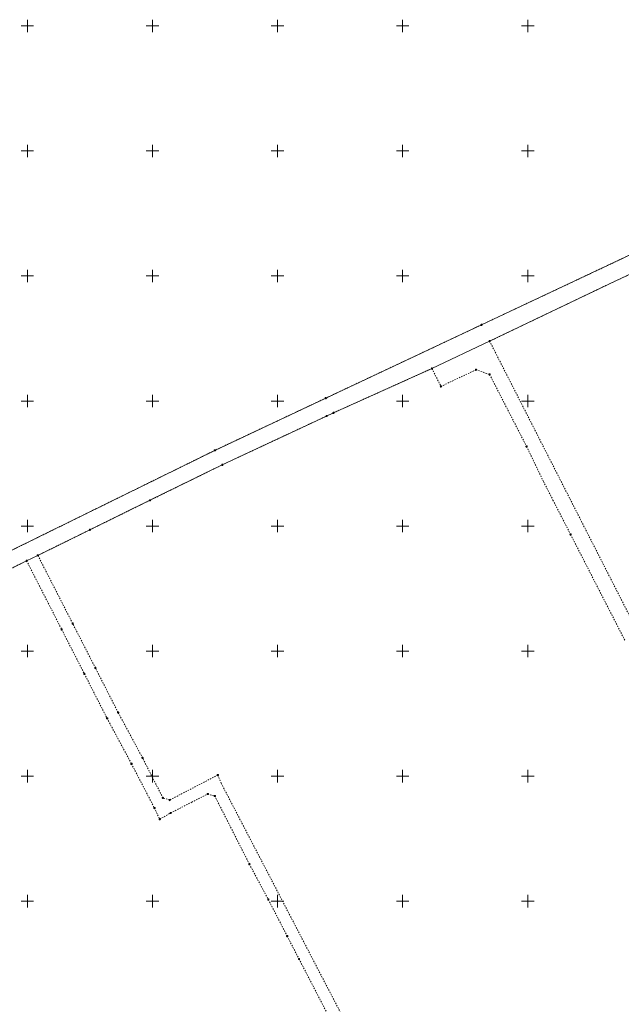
# Model space of a CAD drawing. Extents: x 6414462 to 20492237, y 5756825 to 17376351.
# Tile 121 of 127: x 6498397 to 6498637, y 5809609 to 5810002. Entities that reach past the tile are written whole.
import ezdxf

# ---------------------------------------------------------------- set-up
doc = ezdxf.new("R2010")
doc.units = 0
doc.linetypes.add('2324-2024 mdcp$0$PRZER1-1', pattern=[1, 0.5, -0.5])
doc.linetypes.add('Lipnica teren 1$0$HIDDEN2', pattern=[0.1875, 0.125, -0.0625])
for name, color, linetype, lineweight in [('2324-2024 mdcp$0$GEPPGD', 7, 'Continuous', 18), ('2324-2024 mdcp$0$GESDZI', 7, 'Continuous', 18), ('2324-2024 mdcp$0$Ramka sekcyjna', 7, 'Continuous', 18)]:
    doc.layers.add(name, color=color, linetype=linetype, lineweight=lineweight)
doc.layers.add('2324-2024 mdcp$0$GESUZY', color=7, linetype='Continuous', lineweight=18, true_color=0x008000)
doc.layers.add('Lipnica teren 1$0$demontaże', color=10, linetype='Continuous')

# ---------------------------------------------------------------- blocks, each defined once
blk = doc.blocks.new('2324-2024 mdcp$0$GEPPGD1_2')
at = {"true_color": 0xffffff}
blk.add_hatch(color=7, dxfattribs=at).paths.add_polyline_path([(0, -0.25), (0.077254, -0.237764), (0.146946, -0.202254), (0.202254, -0.146946), (0.237764, -0.077254), (0.25, 0), (0.237764, 0.077254), (0.202254, 0.146946), (0.146946, 0.202254), (0.077254, 0.237764), (0, 0.25), (-0.077254, 0.237764), (-0.146946, 0.202254), (-0.202254, 0.146946), (-0.237764, 0.077254), (-0.25, 0), (-0.237764, -0.077254), (-0.202254, -0.146946), (-0.146946, -0.202254), (-0.077254, -0.237764), (0, -0.25)])
blk.add_hatch(color=0).paths.add_polyline_path([(0, -0.045), (0.013906, -0.042798), (0.02645, -0.036406), (0.036406, -0.02645), (0.042798, -0.013906), (0.045, 0), (0.042798, 0.013906), (0.036406, 0.02645), (0.02645, 0.036406), (0.013906, 0.042798), (0, 0.045), (-0.013906, 0.042798), (-0.02645, 0.036406), (-0.036406, 0.02645), (-0.042798, 0.013906), (-0.045, 0), (-0.042798, -0.013906), (-0.036406, -0.02645), (-0.02645, -0.036406), (-0.013906, -0.042798), (0, -0.045)])
blk = doc.blocks.new('2324-2024 mdcp$0$GEPPGD1_1')
at = {"true_color": 0xffffff}
blk.add_hatch(color=7, dxfattribs=at).paths.add_polyline_path([(0, -0.25), (0.077254, -0.237764), (0.146946, -0.202254), (0.202254, -0.146946), (0.237764, -0.077254), (0.25, 0), (0.237764, 0.077254), (0.202254, 0.146946), (0.146946, 0.202254), (0.077254, 0.237764), (0, 0.25), (-0.077254, 0.237764), (-0.146946, 0.202254), (-0.202254, 0.146946), (-0.237764, 0.077254), (-0.25, 0), (-0.237764, -0.077254), (-0.202254, -0.146946), (-0.146946, -0.202254), (-0.077254, -0.237764), (0, -0.25)])
at = {"color": 0}
blk.add_lwpolyline([(0, 0.25), (0.077254, 0.237764), (0.146946, 0.202254), (0.202254, 0.146946), (0.237764, 0.077254), (0.25, 0), (0.237764, -0.077254), (0.202254, -0.146946), (0.146946, -0.202254), (0.077254, -0.237764), (0, -0.25), (-0.077254, -0.237764), (-0.146946, -0.202254), (-0.202254, -0.146946), (-0.237764, -0.077254), (-0.25, 0), (-0.237764, 0.077254), (-0.202254, 0.146946), (-0.146946, 0.202254), (-0.077254, 0.237764)], close=True, dxfattribs=at)
blk = doc.blocks.new('2324-2024 mdcp')
at = {"layer": '2324-2024 mdcp$0$GESDZI', "color": 7, "linetype": 'Continuous', "lineweight": 18}
for points in [[(6498086.88, 5809635.22), (6498149.97, 5809671.19), (6498158.45, 5809675.82), (6498183.29, 5809691.27), (6498210.34, 5809702.9), (6498250.84, 5809721.04), (6498255.25, 5809723.19), (6498284.59, 5809737.52), (6498336.53, 5809764.26), (6498349.29, 5809770), (6498351.16, 5809770.82), (6498357.57, 5809773.68), (6498385.47, 5809786.23), (6498389.73, 5809788.34), (6498395.12, 5809790.98), (6498474.92, 5809830.27), (6498519.28, 5809851.17), (6498558.08, 5809869.44), (6498581.52, 5809880.48), (6498706.5, 5809939.35)], [(6498670.13, 5809914.4), (6498632.98, 5809897.02), (6498584.76, 5809873.92), (6498561.7, 5809862.98), (6498522.34, 5809845.27), (6498519.62, 5809844), (6498477.92, 5809824.5), (6498449, 5809810.29), (6498425.01, 5809798.5), (6498404.19, 5809788.28), (6498399.71, 5809786.07), (6498378.88, 5809775.84)]]:
    blk.add_lwpolyline(points, dxfattribs=at)
at = {"layer": '2324-2024 mdcp$0$GESUZY', "color": 96, "linetype": '2324-2024 mdcp$0$PRZER1-1', "lineweight": 18, "true_color": 0x008000}
for points in [[(6498378.88, 5809775.84), (6498399.71, 5809786.07), (6498413.71, 5809758.65), (6498422.79, 5809740.88), (6498431.86, 5809723.1), (6498441.62, 5809704.9), (6498450.79, 5809687.23), (6498452.91, 5809682.76), (6498457.28, 5809685.25), (6498465.73, 5809689.58), (6498472.11, 5809692.84), (6498474.91, 5809692.04), (6498488.74, 5809664.77), (6498496.3, 5809650.63), (6498503.85, 5809635.99), (6498508.58, 5809626.85), (6498530.93, 5809583.6)], [(6498542.29, 5809572.49), (6498477.47, 5809697.13), (6498476.1, 5809700.44), (6498456.86, 5809690.42), (6498454.17, 5809691.28), (6498446.03, 5809707.27), (6498436.26, 5809725.48), (6498427.18, 5809743.26), (6498418.1, 5809761.03), (6498404.19, 5809788.28), (6498425.01, 5809798.5), (6498449, 5809810.29), (6498477.92, 5809824.5), (6498519.62, 5809844), (6498522.34, 5809845.27), (6498561.7, 5809862.98), (6498565.3, 5809855.84), (6498579.36, 5809862.51), (6498584.76, 5809860.59), (6498599.53, 5809831.83), (6498606.29, 5809817.76), (6498610.08, 5809810.36), (6498617.12, 5809796.62), (6498628.07, 5809775.24), (6498639.01, 5809753.91)], [(6498675.29, 5809696.2), (6498635.73, 5809773.86), (6498616.73, 5809811.15), (6498584.76, 5809873.92), (6498632.98, 5809897.02), (6498670.13, 5809914.4)], [(6498706.5, 5809939.35), (6498581.52, 5809880.48), (6498558.08, 5809869.44), (6498519.28, 5809851.17), (6498474.92, 5809830.27), (6498395.12, 5809790.98), (6498389.73, 5809788.34), (6498385.47, 5809786.23), (6498357.57, 5809773.68), (6498351.16, 5809770.82), (6498349.29, 5809770), (6498336.53, 5809764.26), (6498284.59, 5809737.52), (6498272.59, 5809731.66), (6498255.25, 5809723.19), (6498250.84, 5809721.04), (6498240.12, 5809716.8), (6498217.74, 5809706.35), (6498210.34, 5809702.9), (6498183.29, 5809691.27), (6498158.45, 5809675.82), (6498149.97, 5809671.19), (6498086.88, 5809635.22)]]:
    blk.add_lwpolyline(points, dxfattribs=at)
at = {"layer": '2324-2024 mdcp$0$Ramka sekcyjna', "color": 7, "linetype": 'Continuous', "lineweight": 18, "flags": 128}
for points in [[(6498400, 5810000), (6498400, 5810002.5)], [(6498400, 5810000), (6498400, 5810002.5)], [(6498450, 5810000), (6498450, 5810002.5)], [(6498500, 5810000), (6498500, 5810002.5)], [(6498550, 5810000), (6498550, 5810002.5)], [(6498600, 5810000), (6498600, 5810002.5)], [(6498400, 5810000), (6498397.5, 5810000)], [(6498400, 5810000), (6498397.5, 5810000)], [(6498400, 5810000), (6498402.5, 5810000)], [(6498400, 5810000), (6498400, 5809997.5)], [(6498400, 5810000), (6498400, 5809997.5)], [(6498400, 5810000), (6498402.5, 5810000)], [(6498452.5, 5810000), (6498447.5, 5810000)], [(6498452.5, 5810000), (6498447.5, 5810000)], [(6498450, 5810000), (6498450, 5809997.5)], [(6498502.5, 5810000), (6498497.5, 5810000)], [(6498502.5, 5810000), (6498497.5, 5810000)], [(6498500, 5810000), (6498500, 5809997.5)], [(6498552.5, 5810000), (6498547.5, 5810000)], [(6498552.5, 5810000), (6498547.5, 5810000)], [(6498550, 5810000), (6498550, 5809997.5)], [(6498602.5, 5810000), (6498597.5, 5810000)], [(6498602.5, 5810000), (6498597.5, 5810000)], [(6498600, 5810000), (6498600, 5809997.5)], [(6498400, 5809947.5), (6498400, 5809952.5)], [(6498400, 5809947.5), (6498400, 5809952.5)], [(6498450, 5809947.5), (6498450, 5809952.5)], [(6498500, 5809947.5), (6498500, 5809952.5)], [(6498550, 5809947.5), (6498550, 5809952.5)], [(6498600, 5809947.5), (6498600, 5809952.5)], [(6498400, 5809950), (6498397.5, 5809950)], [(6498400, 5809950), (6498402.5, 5809950)], [(6498452.5, 5809950), (6498447.5, 5809950)], [(6498502.5, 5809950), (6498497.5, 5809950)], [(6498552.5, 5809950), (6498547.5, 5809950)], [(6498602.5, 5809950), (6498597.5, 5809950)], [(6498400, 5809900), (6498397.5, 5809900)], [(6498400, 5809897.5), (6498400, 5809902.5)], [(6498400, 5809897.5), (6498400, 5809902.5)], [(6498400, 5809900), (6498402.5, 5809900)], [(6498452.5, 5809900), (6498447.5, 5809900)], [(6498450, 5809897.5), (6498450, 5809902.5)], [(6498502.5, 5809900), (6498497.5, 5809900)], [(6498500, 5809897.5), (6498500, 5809902.5)], [(6498552.5, 5809900), (6498547.5, 5809900)], [(6498550, 5809897.5), (6498550, 5809902.5)], [(6498602.5, 5809900), (6498597.5, 5809900)], [(6498600, 5809897.5), (6498600, 5809902.5)], [(6498400, 5809847.5), (6498400, 5809852.5)], [(6498400, 5809847.5), (6498400, 5809852.5)], [(6498450, 5809847.5), (6498450, 5809852.5)], [(6498500, 5809847.5), (6498500, 5809852.5)], [(6498550, 5809847.5), (6498550, 5809852.5)], [(6498600, 5809847.5), (6498600, 5809852.5)], [(6498400, 5809850), (6498397.5, 5809850)], [(6498400, 5809850), (6498402.5, 5809850)], [(6498452.5, 5809850), (6498447.5, 5809850)], [(6498502.5, 5809850), (6498497.5, 5809850)], [(6498552.5, 5809850), (6498547.5, 5809850)], [(6498602.5, 5809850), (6498597.5, 5809850)], [(6498400, 5809797.5), (6498400, 5809802.5)], [(6498400, 5809797.5), (6498400, 5809802.5)], [(6498450, 5809797.5), (6498450, 5809802.5)], [(6498500, 5809797.5), (6498500, 5809802.5)], [(6498550, 5809797.5), (6498550, 5809802.5)], [(6498600, 5809797.5), (6498600, 5809802.5)], [(6498400, 5809800), (6498397.5, 5809800)], [(6498400, 5809800), (6498402.5, 5809800)], [(6498452.5, 5809800), (6498447.5, 5809800)], [(6498502.5, 5809800), (6498497.5, 5809800)], [(6498552.5, 5809800), (6498547.5, 5809800)], [(6498602.5, 5809800), (6498597.5, 5809800)], [(6498400, 5809750), (6498397.5, 5809750)], [(6498400, 5809750), (6498397.5, 5809750)], [(6498400, 5809750), (6498400, 5809752.5)], [(6498400, 5809750), (6498400, 5809752.5)], [(6498400, 5809750), (6498402.5, 5809750)], [(6498400, 5809750), (6498400, 5809747.5)], [(6498400, 5809750), (6498400, 5809747.5)], [(6498400, 5809750), (6498402.5, 5809750)], [(6498452.5, 5809750), (6498447.5, 5809750)], [(6498452.5, 5809750), (6498447.5, 5809750)], [(6498450, 5809750), (6498450, 5809752.5)], [(6498450, 5809750), (6498450, 5809747.5)], [(6498502.5, 5809750), (6498497.5, 5809750)], [(6498502.5, 5809750), (6498497.5, 5809750)], [(6498500, 5809750), (6498500, 5809752.5)], [(6498500, 5809750), (6498500, 5809747.5)], [(6498552.5, 5809750), (6498547.5, 5809750)], [(6498552.5, 5809750), (6498547.5, 5809750)], [(6498550, 5809750), (6498550, 5809752.5)], [(6498550, 5809750), (6498550, 5809747.5)], [(6498602.5, 5809750), (6498597.5, 5809750)], [(6498602.5, 5809750), (6498597.5, 5809750)], [(6498600, 5809750), (6498600, 5809752.5)], [(6498600, 5809750), (6498600, 5809747.5)], [(6498400, 5809697.5), (6498400, 5809702.5)], [(6498400, 5809697.5), (6498400, 5809702.5)], [(6498450, 5809697.5), (6498450, 5809702.5)], [(6498500, 5809697.5), (6498500, 5809702.5)], [(6498550, 5809697.5), (6498550, 5809702.5)], [(6498600, 5809697.5), (6498600, 5809702.5)], [(6498400, 5809700), (6498397.5, 5809700)], [(6498400, 5809700), (6498402.5, 5809700)], [(6498452.5, 5809700), (6498447.5, 5809700)], [(6498502.5, 5809700), (6498497.5, 5809700)], [(6498552.5, 5809700), (6498547.5, 5809700)], [(6498602.5, 5809700), (6498597.5, 5809700)], [(6498400, 5809647.5), (6498400, 5809652.5)], [(6498400, 5809647.5), (6498400, 5809652.5)], [(6498450, 5809647.5), (6498450, 5809652.5)], [(6498500, 5809647.5), (6498500, 5809652.5)], [(6498550, 5809647.5), (6498550, 5809652.5)], [(6498600, 5809647.5), (6498600, 5809652.5)], [(6498400, 5809650), (6498397.5, 5809650)], [(6498400, 5809650), (6498402.5, 5809650)], [(6498452.5, 5809650), (6498447.5, 5809650)], [(6498502.5, 5809650), (6498497.5, 5809650)], [(6498552.5, 5809650), (6498547.5, 5809650)], [(6498602.5, 5809650), (6498597.5, 5809650)]]:
    blk.add_lwpolyline(points, dxfattribs=at)
at = {"layer": '2324-2024 mdcp$0$GEPPGD', "color": 7, "linetype": 'Continuous', "lineweight": 18}
for name, p in [('2324-2024 mdcp$0$GEPPGD1_1', (6498581.52, 5809880.48)), ('2324-2024 mdcp$0$GEPPGD1_1', (6498584.76, 5809873.92)), ('2324-2024 mdcp$0$GEPPGD1_2', (6498558.08, 5809869.44)), ('2324-2024 mdcp$0$GEPPGD1_1', (6498561.7, 5809862.98)), ('2324-2024 mdcp$0$GEPPGD1_1', (6498579.36, 5809862.51)), ('2324-2024 mdcp$0$GEPPGD1_1', (6498584.76, 5809860.59)), ('2324-2024 mdcp$0$GEPPGD1_1', (6498565.3, 5809855.84)), ('2324-2024 mdcp$0$GEPPGD1_1', (6498519.28, 5809851.17)), ('2324-2024 mdcp$0$GEPPGD1_1', (6498519.62, 5809844)), ('2324-2024 mdcp$0$GEPPGD1_1', (6498522.34, 5809845.27)), ('2324-2024 mdcp$0$GEPPGD1_1', (6498474.92, 5809830.27)), ('2324-2024 mdcp$0$GEPPGD1_1', (6498599.53, 5809831.83)), ('2324-2024 mdcp$0$GEPPGD1_1', (6498477.92, 5809824.5)), ('2324-2024 mdcp$0$GEPPGD1_1', (6498449, 5809810.29)), ('2324-2024 mdcp$0$GEPPGD1_1', (6498425.01, 5809798.5)), ('2324-2024 mdcp$0$GEPPGD1_1', (6498617.12, 5809796.62)), ('2324-2024 mdcp$0$GEPPGD1_1', (6498399.71, 5809786.07)), ('2324-2024 mdcp$0$GEPPGD1_1', (6498404.19, 5809788.28)), ('2324-2024 mdcp$0$GEPPGD1_1', (6498413.71, 5809758.65)), ('2324-2024 mdcp$0$GEPPGD1_1', (6498418.1, 5809761.03)), ('2324-2024 mdcp$0$GEPPGD1_1', (6498427.18, 5809743.26)), ('2324-2024 mdcp$0$GEPPGD1_1', (6498422.79, 5809740.88)), ('2324-2024 mdcp$0$GEPPGD1_1', (6498431.86, 5809723.1)), ('2324-2024 mdcp$0$GEPPGD1_1', (6498436.26, 5809725.48)), ('2324-2024 mdcp$0$GEPPGD1_1', (6498446.03, 5809707.27)), ('2324-2024 mdcp$0$GEPPGD1_1', (6498441.62, 5809704.9)), ('2324-2024 mdcp$0$GEPPGD1_1', (6498476.1, 5809700.44)), ('2324-2024 mdcp$0$GEPPGD1_1', (6498454.17, 5809691.28)), ('2324-2024 mdcp$0$GEPPGD1_1', (6498456.86, 5809690.42)), ('2324-2024 mdcp$0$GEPPGD1_1', (6498472.11, 5809692.84)), ('2324-2024 mdcp$0$GEPPGD1_1', (6498474.91, 5809692.04)), ('2324-2024 mdcp$0$GEPPGD1_1', (6498450.79, 5809687.23)), ('2324-2024 mdcp$0$GEPPGD1_2', (6498465.73, 5809689.58)), ('2324-2024 mdcp$0$GEPPGD1_1', (6498452.91, 5809682.76)), ('2324-2024 mdcp$0$GEPPGD1_1', (6498457.28, 5809685.25)), ('2324-2024 mdcp$0$GEPPGD1_1', (6498488.74, 5809664.77)), ('2324-2024 mdcp$0$GEPPGD1_1', (6498496.3, 5809650.63)), ('2324-2024 mdcp$0$GEPPGD1_1', (6498503.85, 5809635.99)), ('2324-2024 mdcp$0$GEPPGD1_1', (6498508.58, 5809626.85))]:
    blk.add_blockref(name, p, dxfattribs=at)
blk = doc.blocks.new('Lipnica teren 1')
at = {"layer": 'Lipnica teren 1$0$demontaże', "linetype": 'Lipnica teren 1$0$HIDDEN2'}
blk.add_blockref('2324-2024 mdcp', (0, 0), dxfattribs=at)

msp = doc.modelspace()

# ---------------------------------------------------------------- block references
msp.add_blockref('Lipnica teren 1', (0, 0))

doc.saveas('drawing.dxf')
